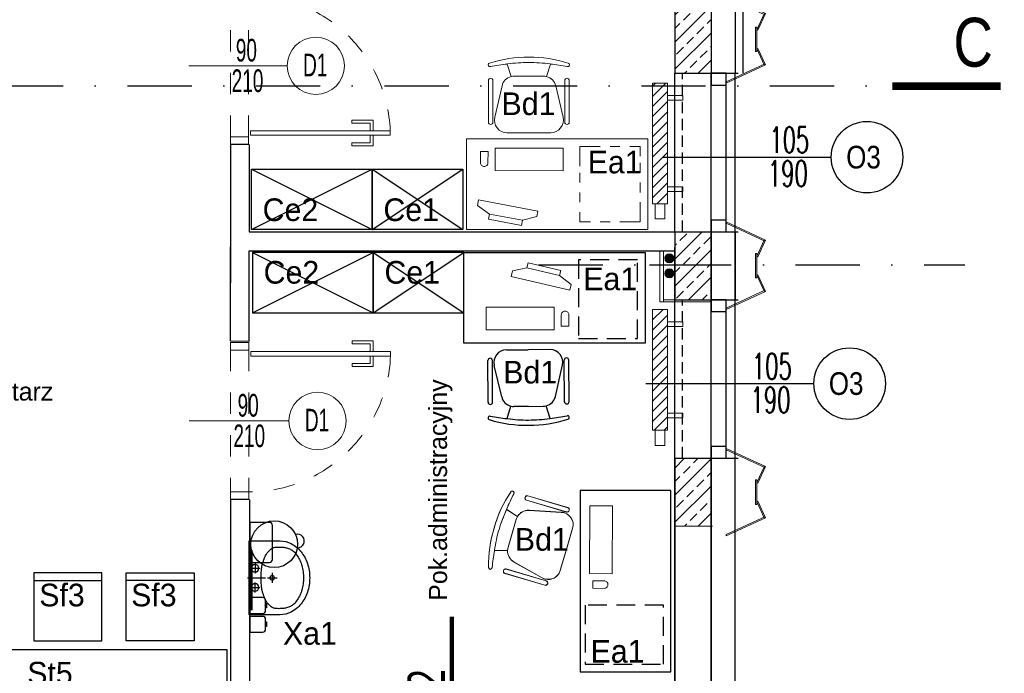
# Model space of a CAD drawing. Header units: millimetres. Extents: x 14495 to 271441, y -21035 to 2232.
# Tile 36 of 227: x 87601 to 88253, y -9793 to -9360. Entities that reach past the tile are written whole.
import ezdxf
from ezdxf.enums import TextEntityAlignment as Align

# ---------------------------------------------------------------- set-up
doc = ezdxf.new("R2010")
doc.units = ezdxf.units.MM
for name, pattern in [('0921-X-AR-20-00-FA$0$DASHED2', [0.375, 0.25, -0.125]), ('DASHDOT', [1, 0.5, -0.25, 0, -0.25]), ('DASHED', [28.222222, 14.111111, -14.111111]), ('HIDDENX2', [0.75, 0.5, -0.25])]:
    doc.linetypes.add(name, pattern=pattern)
for name, color, linetype in [('-- TECH  SYMBOLE', 1, 'Continuous'), ('-- TECH SYMBOLE NOWE', 1, 'Continuous'), ('-- TECH WYPOSAŻENIE', 2, 'Continuous'), ('-TECH Wyp-meble', 1, 'Continuous'), ('_1_cienkie', 251, 'Continuous'), ('_A_widok', 1, 'Continuous'), ('_urządzenia_sanit', 1, 'Continuous'), ('a-bloki-drzwi', 52, 'Continuous'), ('a-cienka', 8, 'Continuous'), ('A-POW-NR', 1, 'Continuous'), ('A_bloki-drzwi', 1, 'Continuous'), ('A_BLOKI_KÓŁKO', 1, 'Continuous'), ('A_BLOKI_OPIS', 1, 'Continuous'), ('A_grzejniki', 34, 'Continuous'), ('a_HATCH', 9, 'Continuous'), ('A_L przerywana', 251, 'HIDDENX2'), ('A_okładzina HPL', 37, 'Continuous'), ('A_OSIE', 252, 'DASHDOT'), ('A_PROJEKTOWANE', 3, 'Continuous'), ('A_SC_DZIAlOWE', 4, 'Continuous'), ('TECH Sprzęt', 1, 'Continuous'), ('TECH Wyp.drobne', 1, 'Continuous')]:
    doc.layers.add(name, color=color, linetype=linetype)
for name, color, linetype, lineweight in [('0-c.o.-grzejniki', 34, 'Continuous', 9), ('A_obudowy G-K', 31, 'Continuous', 0), ('A_Stolarka_drzwi', 1, 'Continuous', 9), ('M_drzwi', 1, 'Continuous', 5), ('SAN_Przewody powrotne CO na rzucie', 180, 'Continuous', 40), ('SAN_Przewody zasilające CO na rzucie', 20, 'Continuous', 40), ('TECH Wyp-meble', 1, 'Continuous', 15), ('TECH Wyp-meble nowe', 1, 'Continuous', 30)]:
    doc.layers.add(name, color=color, linetype=linetype, lineweight=lineweight)
doc.layers.add('A-POW', color=2, linetype='Continuous', plot=False)
doc.styles.add('arial-tab', font='arial.ttf')
doc.styles.add('ARIAL1_2', font='arial.ttf', dxfattribs={"width": 1.2})
doc.styles.add('arialce', font='ARIALN.TTF')
doc.styles.add('cent', font='swissel.ttf')
doc.styles.add('cg', font='GOTHIC.TTF')
doc.styles.add('ROMANS', font='romans', dxfattribs={"width": 0.6})
doc.styles.add('switz721ltexbt', font='swissel.ttf')
pattern_1 = [(45, (-1483.319, -3145.973), (-8.9802561, 8.9802561), []), (45, (-1474.339, -3145.973), (-8.9802561, 8.9802561), [6.35, -3.175])]

# ---------------------------------------------------------------- blocks, each defined once
blk = doc.blocks.new('DRZWI Z OSCIEZNICA NIEOKALAJACA 90')
at = {"linetype": 'DASHED'}
for p, q in [((-12, 5), (-12, 99)), ((0, 5), (0, 99))]:
    blk.add_line(p, q, dxfattribs=at)
at = {"ltscale": 0.05}
blk.add_line((-39.5, 52), (25.59, 52), dxfattribs=at)
for points in [[(-12, 99), (-12, 104), (0, 104), (0, 99)], [(93.91, 9.01), (1.43, 9.01), (1.43, 6.01), (93.91, 6.01)], [(-12, 0), (-12, 5), (0, 5), (0, 0)]]:
    blk.add_lwpolyline(points, close=True)
for points in [[(82.48, 9.01), (82.48, 16.01), (68.48, 16.01), (68.48, 14.01), (80.48, 14.01), (80.48, 9.01)], [(82.48, 6.01), (82.48, -0.99), (68.48, -0.99), (68.48, 1.01), (80.48, 1.01), (80.48, 6.01)]]:
    blk.add_lwpolyline(points)
at = {"linetype": 'DASHED'}
blk.add_arc((0, 5), 94, 2.44751, 90, dxfattribs=at)
blk = doc.blocks.new('SSCVCFDSS')
blk.add_line((0, 50.02), (0, 0))
blk.add_circle((0, -19), 19)
at = {"style": 'ROMANS', "text_generation_flag": 4, "width": 0.6}
blk.add_attdef('FD1-8', text='', height=13, rotation=270, dxfattribs=at).set_placement((6.15, 55.19), align=Align.RIGHT)
for tag, p in [('200', (8.16, 25.47)), ('90', (-8.71, 25.47))]:
    blk.add_attdef(tag, text='', height=13, rotation=270, dxfattribs=at).set_placement(p, align=Align.MIDDLE)
blk.add_attdef('AL6C', text='', height=13, dxfattribs=at).set_placement((-0.56, -18.64), align=Align.MIDDLE)
blk = doc.blocks.new('fghsdx')
at = {"lineweight": 0}
for p, q in [((-37.08, -19.4), (-25.08, 6.6)), ((-14.08, 1.53), (-25.08, 6.6)), ((-2.07, 1.53), (8.92, 6.6)), ((20.92, -19.4), (8.92, 6.6)), ((-36.19, -19.4), (-24.35, 6.26)), ((-14.42, 0.8), (-25.41, 5.87)), ((-16.15, 0.8), (0, 0.8)), ((-16.15, 0.8), (-16.15, 0)), ((-16.15, 0), (0, 0)), ((-14.42, 0.8), (-14.08, 1.53)), ((-1.73, 0.8), (-2.07, 1.53)), ((-1.73, 0.8), (9.26, 5.87)), ((0, 0.8), (0, 0)), ((20.04, -19.4), (8.2, 6.26)), ((-37.08, -19.4), (-36.19, -19.4)), ((20.92, -19.4), (20.04, -19.4))]:
    blk.add_line(p, q, dxfattribs=at)
blk = doc.blocks.new('HJTS')
at = {"color": 8}
blk.add_line((0, 0), (0, 111.34), dxfattribs=at)
at = {"layer": 'A_BLOKI_KÓŁKO', "ltscale": 0.04}
blk.add_circle((0, 135.04), 23.7, dxfattribs=at)
at = {"layer": 'A_BLOKI_OPIS', "style": 'ROMANS'}
for tag, height, width, p in [('O', 20.59, 0.5, (-0.05, 135.67)), ('100', 17.16, 0.6, (-11.49, 86.54)), ('200', 17.16, 0.6, (10.76, 86.54))]:
    blk.add_attdef(tag, text='', height=height, rotation=90, dxfattribs=dict(at, width=width)).set_placement(p, align=Align.MIDDLE)
blk = doc.blocks.new('POW')
at = {"const_width": 5}
blk.add_lwpolyline([(125.3, 0), (0, 0)], dxfattribs=at)
at = {"style": 'switz721ltexbt'}
blk.add_attdef('001', (-1.8, 12.3), '', height=41.2, dxfattribs=at)
blk = doc.blocks.new('mjkk')
at = {"layer": '0-c.o.-grzejniki'}
h = blk.add_hatch(dxfattribs=at)
h.set_pattern_fill('ANSI31', color=256, scale=1.5, angle=-90.01613, style=0)
h.set_pattern_definition([(-135.016127, (-172292.014, 132455.0023), (-3.36664804, 3.36854379), [])])
h.paths.add_polyline_path([(-9.98, -80), (-0.01, -80), (0, 0), (-9.98, 0)])
blk.add_lwpolyline([(-9.98, -80), (-9.98, 0), (0, 0), (-0.01, -80)], close=True, dxfattribs=at)
at = {"layer": '0-c.o.-grzejniki', "ltscale": 2}
for points in [[(10.03, -11.37), (10.03, -8.26), (0.02, -8.26), (0.02, -11.37)], [(10.03, -68.63), (10.03, -71.74), (0.02, -71.74), (0.02, -68.63)], [(-1.75, -80), (-1.75, -90), (-8.23, -90), (-8.23, -80)]]:
    blk.add_lwpolyline(points, close=True, dxfattribs=at)
blk = doc.blocks.new('BIUR_LEK_75-120_monit')
at = {"color": 252, "lineweight": 18}
for p, q in [((72.81, 12.19), (112.13, 19.54)), ((112.82, 15.88), (104.9, 10.13)), ((112.13, 19.54), (112.82, 15.88)), ((73.5, 8.53), (72.81, 12.19)), ((82.95, 6.03), (73.5, 8.53)), ((104.9, 10.13), (82.95, 6.03)), ((82.95, 6.03), (104.9, 10.13)), ((105.53, 6.76), (83.59, 2.65)), ((104.9, 10.13), (105.53, 6.76)), ((83.59, 2.65), (82.95, 6.03))]:
    blk.add_line(p, q, dxfattribs=at)
at = {"color": 2, "linetype": 'Continuous'}
blk.add_lwpolyline([(0, 0), (120, 0), (120, 60), (0, 60)], close=True, dxfattribs=at)
at = {"color": 1, "linetype": 'Continuous', "lineweight": 13, "ltscale": 5}
for points in [[(12, 55), (5, 55), (5, 48.5)], [(25, 55), (18.5, 55)], [(45, 42), (45, 55), (31.5, 55)], [(45, 44), (45, 50.5)], [(5, 44), (5, 37.5)], [(45, 31), (45, 37.5)], [(5, 31), (5, 24.5)], [(45, 18), (45, 24.5)], [(5, 18), (5, 5), (18.5, 5)], [(38, 5), (45, 5), (45, 11.5)], [(25, 5), (31.5, 5)]]:
    blk.add_lwpolyline(points, dxfattribs=at)
at = {"color": 252, "lineweight": 18}
blk.add_lwpolyline([(56.1, 53.72), (101.1, 53.93), (101.17, 38.93), (56.17, 38.72)], close=True, dxfattribs=at)
blk.add_lwpolyline([(110.83, 51.65), (105.83, 51.63), (105.86, 44.13, 0.414214), (108.37, 41.64), (108.37, 41.64, 0.414214), (110.86, 44.16)], format="xyb", close=True, dxfattribs=at)
blk = doc.blocks.new('FOTEL do BIURKA')
at = {"color": 2}
for p, q in [((-14.27, 8.03), (-11.71, -0.26)), ((14.27, 8.03), (11.71, -0.26)), ((0, 0), (-9.66, 0)), ((0, 0), (9.66, 0)), ((-17.78, -6.45), (-22.62, -27.28)), ((17.78, -6.45), (22.62, -27.28)), ((-14.51, -37.5), (0, -37.5)), ((14.51, -37.5), (0, -37.5))]:
    blk.add_line(p, q, dxfattribs=at)
at = {"color": 2, "ltscale": 0.7}
for p, q in [((-26.79, -2.94), (-26.79, -30.47)), ((-23.79, -2.94), (-23.79, -30.47)), ((23.79, -2.94), (23.79, -30.47)), ((26.79, -2.94), (26.79, -30.47))]:
    blk.add_line(p, q, dxfattribs=at)
at = {"color": 2}
for centre, radius, start, end in [((-25.71, 7.51), 1.21, 108.30821, 283.36846), ((-1.1, -70.52), 83.02, 89.23757, 107.51139), ((3.38, -145.12), 154.17, 96.57577, 100.77002), ((0, -91.36), 100.41, 90, 98.0662), ((1.1, -70.52), 83.02, 72.48861, 90.76243), ((0, -91.36), 100.41, 81.9338, 90), ((-3.38, -145.12), 154.17, 79.22998, 83.42423), ((25.71, 7.51), 1.21, 256.63154, 71.69179), ((-9.66, -8.33), 8.33, 90, 103.30317), ((9.66, -8.33), 8.33, 76.69683, 90), ((-9.66, -8.33), 8.33, 104.2415, 166.90676), ((9.66, -8.33), 8.33, 13.09324, 75.7585), ((-14.51, -29.17), 8.33, 166.90676, 270), ((14.51, -29.17), 8.33, 270, 13.09324)]:
    blk.add_arc(centre, radius, start, end, dxfattribs=at)
at = {"color": 2, "ltscale": 0.7}
for centre, start, end in [((-25.29, -2.94), 360, 180), ((-25.29, -2.94), 360, 180), ((25.29, -2.94), 0, 180), ((25.29, -2.94), 0, 180), ((-25.29, -30.47), 180, 360), ((25.29, -30.47), 180, 0)]:
    blk.add_arc(centre, 1.5, start, end, dxfattribs=at)
blk = doc.blocks.new('komputer')
at = {"color": 252, "lineweight": 18}
for p, q in [((-39005.35, 1320.85), (-39009.08, 1311.81)), ((-39001.63, 1321.04), (-39005.35, 1320.85)), ((-38999.55, 1281.1), (-39001.63, 1321.04)), ((-39009.08, 1311.81), (-39012.51, 1311.63)), ((-39012.51, 1311.63), (-39011.35, 1289.33)), ((-39009.08, 1311.81), (-39007.92, 1289.51)), ((-39007.92, 1289.51), (-39009.08, 1311.81)), ((-39011.35, 1289.33), (-39007.92, 1289.51)), ((-39007.92, 1289.51), (-39003.27, 1280.9)), ((-39003.27, 1280.9), (-38999.55, 1281.1))]:
    blk.add_line(p, q, dxfattribs=at)
blk.add_lwpolyline([(-38971.81, 1286.74), (-38963.87, 1331.04), (-38978.63, 1333.69), (-38986.57, 1289.39)], close=True, dxfattribs=at)
blk.add_lwpolyline([(-38975.81, 1277.59), (-38974.93, 1282.51), (-38982.31, 1283.83, 0.414214), (-38985.21, 1281.81), (-38985.21, 1281.81, 0.414214), (-38983.19, 1278.91)], format="xyb", close=True, dxfattribs=at)
blk = doc.blocks.new('umywalka')
at = {"layer": '_urządzenia_sanit', "color": 2, "linetype": 'Continuous'}
for p, q in [((331482.45, 871398.51), (331462.04, 871398.51)), ((331462.04, 871398.51), (331462.04, 871349.58)), ((331462.7, 871380.42), (331469.16, 871380.42)), ((331465.93, 871383.65), (331465.93, 871377.19)), ((331460.8, 871374.04), (331472.71, 871374.04)), ((331474.04, 871374.04), (331480.5, 871374.04)), ((331477.27, 871370.82), (331477.27, 871377.27)), ((331462.7, 871367.67), (331469.16, 871367.67)), ((331465.93, 871364.44), (331465.93, 871370.9)), ((331462.04, 871349.58), (331482.45, 871349.58))]:
    blk.add_line(p, q, dxfattribs=at)
for centre, radius in [((331465.93, 871380.42), 2.5), ((331477.27, 871374.04), 1.5), ((331465.93, 871367.67), 2.5)]:
    blk.add_circle(centre, radius, dxfattribs=at)
for centre, radius, start, end in [((331483.15, 871384.46), 10.92, 123.1945, 130.0998), ((331479.37, 871390.23), 4.02, 111.79855, 123.1945), ((331479.17, 871390.73), 3.48, 101.20081, 111.79855), ((331482.2, 871375.47), 19.04, 96.67534, 101.20081), ((331481.63, 871380.31), 14.16, 90.00441, 96.67534), ((331481.63, 871356.57), 37.9, 85.92795, 90.00441), ((331482.45, 871382.64), 15.87, 62.69109, 90), ((331483.49, 871382.66), 11.75, 74.20799, 85.92795), ((331482.48, 871379.1), 15.45, 63.9928, 74.20799), ((331480.31, 871378.49), 20.54, 38.73721, 62.69109), ((331501.13, 871375.75), 31.17, 156.60224, 159.75114), ((331481.83, 871384.1), 10.15, 148.38399, 156.60224), ((331485.96, 871381.56), 14.99, 141.62429, 148.38399), ((331483.43, 871383.56), 11.77, 135.44667, 141.62429), ((331486.24, 871380.79), 15.71, 130.0998, 135.44667), ((331485.42, 871385.12), 8.75, 46.19236, 63.9928), ((331478.68, 871378.1), 18.48, 33.96875, 46.19236), ((331476.09, 871376.35), 21.61, 24.78058, 33.96875), ((331476.95, 871375.8), 24.84, 18.38111, 38.73721), ((331844.52, 871337.47), 376.71, 173.26211, 173.7185), ((331473.33, 871381.32), 2.94, 168.09641, 173.26211), ((331480.91, 871379.72), 10.69, 163.96662, 168.09641), ((331540.18, 871362.69), 72.36, 162.37933, 163.96662), ((331513.86, 871371.05), 44.74, 159.75114, 162.37933), ((331475.72, 871376.18), 22.01, 15.67749, 24.78058), ((331468.42, 871374.13), 29.6, 7.7962, 15.67749), ((331471.67, 871374.04), 30.41, 0, 18.38111), ((331531.1, 871374.44), 61.22, 177.74026, 180.36982), ((331531.1, 871373.65), 61.22, 179.63018, 182.25974), ((331496.08, 871375.82), 26.18, 173.7185, 177.74026), ((331467.78, 871374.04), 30.24, 0, 7.7962), ((331467.78, 871374.04), 30.24, 352.2038, 0), ((331471.67, 871374.04), 30.41, 341.61889, 0), ((331496.08, 871372.27), 26.18, 182.25974, 186.2815), ((331844.52, 871410.62), 376.71, 186.2815, 186.73789), ((331468.42, 871373.96), 29.6, 344.32251, 352.2038), ((331473.33, 871366.77), 2.94, 186.73789, 191.90359), ((331480.91, 871368.37), 10.69, 191.90359, 196.03338), ((331540.18, 871385.4), 72.36, 196.03338, 197.62067), ((331513.86, 871377.04), 44.74, 197.62067, 200.24886), ((331501.13, 871372.34), 31.17, 200.24886, 203.39776), ((331476.09, 871371.74), 21.61, 326.03125, 335.21942), ((331475.72, 871371.91), 22.01, 335.21942, 344.32251), ((331476.95, 871372.29), 24.84, 321.26279, 341.61889), ((331481.83, 871363.99), 10.15, 203.39776, 211.61601), ((331485.96, 871366.53), 14.99, 211.61601, 218.37571), ((331483.43, 871364.53), 11.77, 218.37571, 224.55333), ((331486.24, 871367.3), 15.71, 224.55333, 229.9002), ((331483.15, 871363.63), 10.92, 229.9002, 236.8055), ((331479.37, 871357.86), 4.02, 236.8055, 248.20145), ((331482.48, 871368.99), 15.45, 285.79201, 296.0072), ((331485.42, 871362.97), 8.75, 296.0072, 313.80764), ((331480.31, 871369.6), 20.54, 297.30891, 321.26279), ((331478.68, 871369.99), 18.48, 313.80764, 326.03125), ((331479.17, 871357.36), 3.48, 248.20145, 258.79919), ((331482.2, 871372.62), 19.04, 258.79919, 263.32466), ((331481.63, 871367.78), 14.16, 263.32466, 269.99559), ((331481.63, 871391.52), 37.9, 269.99559, 274.07205), ((331482.45, 871365.45), 15.87, 270, 297.30891), ((331483.49, 871365.43), 11.75, 274.07205, 285.79201)]:
    blk.add_arc(centre, radius, start, end, dxfattribs=at)
blk = doc.blocks.new('Sf3')
at = {"layer": 'TECH Wyp-meble nowe', "color": 2, "linetype": 'Continuous', "lineweight": -3}
for points in [[(5865.54, -5266.56), (5865.54, -5311.56), (5910.54, -5311.56), (5910.54, -5266.56), (5865.54, -5266.56)], [(5865.54, -5266.56), (5865.54, -5271.56), (5910.54, -5271.56), (5910.54, -5266.56), (5865.54, -5266.56)]]:
    blk.add_lwpolyline(points, dxfattribs=at)
blk = doc.blocks.new('St5')
at = {"layer": 'TECH Wyp-meble nowe', "color": 2, "linetype": 'Continuous', "lineweight": -3}
blk.add_lwpolyline([(5862.19, -5171.66), (5712.19, -5171.66), (5712.19, -5246.66), (5862.19, -5246.66), (5862.19, -5171.66)], dxfattribs=at)
blk = doc.blocks.new('OSS2')
at = {"linetype": 'Continuous', "const_width": 5}
blk.add_lwpolyline([(-71.57, 0), (0, 0)], dxfattribs=at)
at = {"style": 'cent'}
blk.add_attdef('01', (-80.01, 12.93), '', height=32.4, dxfattribs=at)

msp = doc.modelspace()

# ---------------------------------------------------------------- hatches: boundary and pattern name
at = {"layer": 'a_HATCH', "linetype": 'Continuous', "lineweight": 13}
h = msp.add_hatch(dxfattribs=at)
h.set_pattern_fill('ANSI33', color=256, scale=2, style=0)
h.set_pattern_definition(pattern_1)
h.paths.add_polyline_path([(88040.26, -9395.47), (88046.76, -9395.47), (88046.76, -9350.47), (88035.26, -9350.47), (88035.26, -9395.47), (88037.44, -9395.47)])
h.paths.add_polyline_path([(88059.08, -9395.47), (88059.26, -9395.47), (88059.26, -9395.36), (88059.26, -9350.47), (88046.76, -9350.47), (88046.76, -9395.47)])
h = msp.add_hatch(dxfattribs=at)
h.set_pattern_fill('ANSI33', color=256, scale=2, style=0)
h.set_pattern_definition(pattern_1)
h.paths.add_polyline_path([(88046.76, -9500.54), (88040.26, -9500.54), (88035.53, -9500.54), (88035.26, -9500.54), (88035.26, -9510.55), (88035.26, -9511.09), (88035.26, -9522.05), (88035.26, -9522.33), (88046.76, -9522.33)])
h.paths.add_polyline_path([(88046.76, -9522.33), (88035.26, -9522.33), (88035.26, -9545.47), (88040.26, -9545.47), (88046.76, -9545.47)])
h.paths.add_polyline_path([(88046.76, -9545.47), (88058.99, -9545.47), (88059.26, -9545.47), (88059.26, -9545.27), (88059.26, -9522.33), (88046.76, -9522.33)])
h.paths.add_polyline_path([(88046.76, -9522.33), (88059.26, -9522.33), (88059.26, -9500.81), (88059.26, -9500.54), (88058.99, -9500.54), (88046.76, -9500.54)])
h = msp.add_hatch(dxfattribs=at)
h.set_pattern_fill('ANSI33', color=256, scale=2, style=0)
h.set_pattern_definition([(45, (-1483.319, -3446.045), (-8.9802561, 8.9802561), []), (45, (-1474.339, -3446.045), (-8.9802561, 8.9802561), [6.35, -3.175])])
h.paths.add_polyline_path([(88040.26, -9695.54), (88046.76, -9695.54), (88046.76, -9650.54), (88035.26, -9650.54), (88035.26, -9695.54), (88037.44, -9695.54)])
h.paths.add_polyline_path([(88059.08, -9695.54), (88059.26, -9695.54), (88059.26, -9695.43), (88059.26, -9650.54), (88046.76, -9650.54), (88046.76, -9695.54)])
at = {"layer": 'SAN_Przewody powrotne CO na rzucie', "lineweight": 13}
msp.add_hatch(color=256, dxfattribs=at).paths.add_polyline_path([(88031.52, -9515.22, 1), (88031.52, -9521.22, 1)])
at = {"layer": 'SAN_Przewody zasilające CO na rzucie', "lineweight": 13}
msp.add_hatch(color=256, dxfattribs=at).paths.add_polyline_path([(88031.52, -9525.22, 1), (88031.52, -9531.22, 1)])

# ---------------------------------------------------------------- linework, layer by layer
at = {"layer": '-- TECH WYPOSAŻENIE'}
for p, q in [((87754.8, -9458.9), (87834.8, -9498.9)), ((87754.8, -9498.9), (87834.8, -9458.9)), ((87834.8, -9498.9), (87894.8, -9458.9)), ((87834.8, -9458.9), (87894.8, -9498.9)), ((87755.46, -9554.26), (87835.46, -9514.26)), ((87755.46, -9514.26), (87835.46, -9554.26)), ((87835.46, -9514.26), (87895.46, -9554.26)), ((87835.46, -9554.26), (87895.46, -9514.26))]:
    msp.add_line(p, q, dxfattribs=at)
at = {"layer": '-- TECH WYPOSAŻENIE', "color": 2}
for points in [[(87834.8, -9498.9), (87754.8, -9498.9), (87754.8, -9458.9), (87834.8, -9458.9)], [(87894.8, -9498.9), (87834.8, -9498.9), (87834.8, -9458.9), (87894.8, -9458.9)], [(87835.46, -9514.26), (87755.46, -9514.26), (87755.46, -9554.26), (87835.46, -9554.26)], [(87895.46, -9514.26), (87835.46, -9514.26), (87835.46, -9554.26), (87895.46, -9554.26)], [(87895.46, -9574.26), (87895.46, -9514.26), (88015.46, -9514.26), (88015.46, -9574.26)]]:
    msp.add_lwpolyline(points, close=True, dxfattribs=at)
at = {"color": 2, "linetype": 'Continuous'}
msp.add_lwpolyline([(88032.56, -9791.96), (88032.56, -9671.96), (87972.56, -9671.96), (87972.56, -9791.96)], close=True, dxfattribs=at)
at = {"color": 252, "lineweight": 18}
msp.add_lwpolyline([(87978.83, -9681.93), (87978.62, -9726.92), (87993.62, -9726.99), (87993.83, -9681.99)], close=True, dxfattribs=at)
msp.add_lwpolyline([(87980.9, -9736.66), (87980.93, -9731.66), (87988.42, -9731.69, -0.414214), (87990.91, -9734.2), (87990.91, -9734.2, -0.414214), (87988.4, -9736.69)], format="xyb", close=True, dxfattribs=at)
at = {"layer": '_1_cienkie'}
for p in [(88054.26, -9650.47), (88054.26, -9650.47), (88059.26, -9650.54), (88059.26, -9650.54)]:
    msp.add_line(p, (88074.26, -9650.47), dxfattribs=at)
at = {"layer": '_A_widok'}
for p, q in [((88035.26, -9500.54), (88035.26, -9395.47)), ((88035.26, -9500.54), (88035.26, -9395.47)), ((88035.26, -9500.54), (88035.26, -9395.47)), ((88035.26, -9500.54), (88035.26, -9395.47)), ((88075.26, -9500.4), (88075.26, -9395.4)), ((88075.26, -9500.47), (88075.26, -9395.47)), ((88035.26, -9650.54), (88035.26, -9545.47)), ((88035.26, -9650.54), (88035.26, -9545.47)), ((88035.26, -9650.54), (88035.26, -9545.47)), ((88035.26, -9650.54), (88035.26, -9545.47)), ((88075.26, -9650.4), (88075.26, -9545.4)), ((88035.26, -9800.54), (88035.26, -9695.47)), ((88035.26, -9800.54), (88035.26, -9695.47))]:
    msp.add_line(p, q, dxfattribs=at)
at = {"layer": 'a-cienka'}
for p, q in [((88075.26, -8824.9), (88075.26, -9395.4)), ((88080.26, -8824.9), (88080.26, -9395.4)), ((88059.26, -9395.47), (88077.26, -9395.47)), ((88059.26, -9395.47), (88077.26, -9395.47)), ((88059.26, -9500.54), (88077.26, -9500.54)), ((88059.26, -9500.54), (88077.26, -9500.54)), ((88075.26, -9545.4), (88075.26, -9500.4)), ((88075.26, -9500.54), (88075.26, -9545.47)), ((88075.26, -9500.54), (88075.26, -9545.47)), ((88059.26, -9545.47), (88077.26, -9545.47)), ((88059.26, -9545.47), (88077.26, -9545.47)), ((88075.26, -9650.47), (88075.26, -9545.47)), ((88059.26, -9650.54), (88077.26, -9650.54)), ((88059.26, -9650.54), (88077.26, -9650.54)), ((88075.26, -9695.4), (88075.26, -9650.4)), ((88075.26, -9695.47), (88075.26, -9650.47)), ((88075.26, -9800.47), (88075.26, -9695.47))]:
    msp.add_line(p, q, dxfattribs=at)
at = {"layer": 'A_bloki-drzwi'}
for p, q in [((88059.26, -9500.54), (88059.26, -9395.54)), ((88059.26, -9500.54), (88059.26, -9395.54)), ((88069.26, -9500.54), (88069.26, -9395.54)), ((88069.26, -9500.54), (88069.26, -9395.54)), ((88059.26, -9650.54), (88059.26, -9545.54)), ((88059.26, -9650.54), (88059.26, -9545.54)), ((88069.26, -9650.54), (88069.26, -9545.54)), ((88069.26, -9650.54), (88069.26, -9545.54))]:
    msp.add_line(p, q, dxfattribs=at)
for points in [[(88069.26, -9403.34), (88069.26, -9395.47), (88059.26, -9395.47), (88059.26, -9403.34)], [(88069.26, -9403.34), (88069.26, -9395.47), (88059.26, -9395.47), (88059.26, -9403.34)], [(88069.26, -9500.54), (88069.26, -9492.67), (88059.26, -9492.67), (88059.26, -9500.54)], [(88069.26, -9500.54), (88069.26, -9492.67), (88059.26, -9492.67), (88059.26, -9500.54)], [(88069.26, -9553.34), (88069.26, -9545.47), (88059.26, -9545.47), (88059.26, -9553.34)], [(88069.26, -9553.34), (88069.26, -9545.47), (88059.26, -9545.47), (88059.26, -9553.34)], [(88069.26, -9650.54), (88069.26, -9642.67), (88059.26, -9642.67), (88059.26, -9650.54)], [(88069.26, -9650.54), (88069.26, -9642.67), (88059.26, -9642.67), (88059.26, -9650.54)]]:
    msp.add_lwpolyline(points, close=True, dxfattribs=at)
at = {"layer": 'a_HATCH', "linetype": 'Continuous', "lineweight": 13}
msp.add_line((88035.26, -9695.54), (88060.26, -9695.54), dxfattribs=at)
at = {"layer": 'A_L przerywana', "ltscale": 15}
for p, q in [((88040.26, -9500.54), (88040.26, -9395.47)), ((88040.26, -9650.54), (88040.26, -9545.47))]:
    msp.add_line(p, q, dxfattribs=at)
at = {"layer": 'A_obudowy G-K', "lineweight": 5}
for p, q in [((88025.26, -9546.77), (88059.26, -9546.77)), ((88035.26, -9545.54), (88027.76, -9545.54))]:
    msp.add_line(p, q, dxfattribs=at)
for points in [[(88025.26, -9546.77), (88025.26, -9513.04)], [(88027.76, -9546.77), (88027.76, -9513.04)]]:
    msp.add_lwpolyline(points, dxfattribs=at)
at = {"layer": 'A_okładzina HPL', "lineweight": 30}
msp.add_line((88080.26, -8819.83), (88080.26, -9395.4), dxfattribs=at)
at = {"layer": 'A_OSIE', "ltscale": 85}
for p, q in [((86311.12, -9403.86), (88237.2, -9403.86)), ((87945.01, -9522.33), (88227.21, -9522.33))]:
    msp.add_line(p, q, dxfattribs=at)
at = {"layer": 'A_PROJEKTOWANE'}
for p, q in [((88059.26, -8840.83), (88059.26, -9395.47)), ((88035.26, -8864.97), (88035.26, -9395.47)), ((88035.26, -9395.47), (88060.26, -9395.47)), ((88035.26, -9395.47), (88060.26, -9395.47)), ((88035.26, -9395.47), (88059.26, -9395.47)), ((88035.26, -9395.47), (88059.26, -9395.47)), ((88035.26, -9395.47), (88060.26, -9395.47)), ((88035.26, -9395.47), (88060.26, -9395.47)), ((88035.26, -9395.47), (88059.26, -9395.47)), ((88035.26, -9395.47), (88059.26, -9395.47)), ((88035.26, -9500.54), (88060.26, -9500.54)), ((88035.26, -9500.54), (88035.26, -9510.82)), ((88035.26, -9500.54), (88059.26, -9500.54)), ((88035.26, -9500.54), (88035.26, -9510.82)), ((88035.26, -9500.54), (88060.26, -9500.54)), ((88035.26, -9500.54), (88035.26, -9510.82)), ((88035.26, -9500.54), (88059.26, -9500.54)), ((88035.26, -9500.54), (88035.26, -9510.82)), ((88035.26, -9500.54), (88035.26, -9545.47)), ((88059.26, -9545.47), (88059.26, -9500.54)), ((88059.26, -9545.47), (88059.26, -9500.54)), ((88059.26, -9545.47), (88059.26, -9500.54)), ((88059.26, -9545.47), (88059.26, -9500.54)), ((88059.26, -9500.54), (88059.26, -9545.47)), ((88035.26, -9545.47), (88035.26, -9510.82)), ((88035.26, -9545.47), (88035.26, -9510.82)), ((88035.26, -9545.47), (88035.26, -9522.32)), ((88035.26, -9545.47), (88035.26, -9522.32)), ((88035.26, -9545.47), (88060.26, -9545.47)), ((88035.26, -9545.47), (88060.26, -9545.47)), ((88035.26, -9545.47), (88059.26, -9545.47)), ((88035.26, -9545.47), (88059.26, -9545.47)), ((88035.26, -9545.47), (88060.26, -9545.47)), ((88035.26, -9545.47), (88060.26, -9545.47)), ((88035.26, -9545.47), (88059.26, -9545.47)), ((88035.26, -9545.47), (88059.26, -9545.47)), ((88035.26, -9650.54), (88060.26, -9650.54)), ((88035.26, -9695.47), (88035.26, -9650.54)), ((88035.26, -9650.54), (88060.26, -9650.54)), ((88035.26, -9695.47), (88035.26, -9650.54)), ((88035.26, -9650.54), (88060.26, -9650.54)), ((88035.26, -9695.47), (88035.26, -9650.54)), ((88035.26, -9650.54), (88060.26, -9650.54)), ((88035.26, -9695.47), (88035.26, -9650.54)), ((88035.26, -9650.54), (88035.26, -9845.47)), ((88059.26, -9695.47), (88059.26, -9650.47)), ((88059.26, -9800.54), (88059.26, -9650.47)), ((88059.26, -9695.47), (88059.26, -9650.47)), ((88059.26, -9800.54), (88059.26, -9650.47)), ((88059.26, -9650.54), (88059.26, -9845.47)), ((88035.26, -9800.54), (88035.26, -9695.47)), ((88035.26, -9800.54), (88035.26, -9695.47))]:
    msp.add_line(p, q, dxfattribs=at)
msp.add_lwpolyline([(88035.26, -9500.47), (88035.26, -9545.47)], dxfattribs=at)
msp.add_lwpolyline([(88035.26, -9500.47), (88035.26, -9545.47)], dxfattribs=at)
at = {"layer": 'A_SC_DZIAlOWE'}
for p, q in [((87752.83, -9442.54), (87740.83, -9442.55)), ((87740.83, -9442.55), (87740.83, -9534.33)), ((87753.33, -9442.55), (87753.33, -9500.54)), ((87753.33, -9500.54), (88035.26, -9500.54)), ((87740.83, -9573.04), (87740.83, -9510.33)), ((87753.33, -9513.04), (88035.26, -9513.04)), ((87753.33, -9573.04), (87753.33, -9513.04)), ((87753.33, -9522.33), (87753.33, -9513.04)), ((88018.45, -9522.33), (88035.26, -9522.33)), ((88018.45, -9522.33), (88035.26, -9522.33)), ((87753.33, -9573.05), (87740.83, -9573.04)), ((87752.99, -9677.79), (87740.85, -9677.79)), ((87740.99, -9677.79), (87740.85, -10032.33)), ((87753.49, -9677.8), (87753.39, -9950.54))]:
    msp.add_line(p, q, dxfattribs=at)
at = {"layer": 'SAN_Przewody powrotne CO na rzucie', "lineweight": 13}
msp.add_circle((88031.52, -9518.05), 3, dxfattribs=at)
at = {"layer": 'SAN_Przewody zasilające CO na rzucie', "lineweight": 13}
msp.add_circle((88031.52, -9528.05), 3, dxfattribs=at)
at = {"layer": 'TECH Sprzęt', "color": 8, "linetype": '0921-X-AR-20-00-FA$0$DASHED2', "lineweight": -3, "ltscale": 50}
for points in [[(87971.4, -9519.08), (87971.4, -9571.08), (88010.4, -9571.08), (88010.4, -9519.08)], [(88027.74, -9747.9), (87975.74, -9747.9), (87975.74, -9786.9), (88027.74, -9786.9)]]:
    msp.add_lwpolyline(points, close=True, dxfattribs=at)
at = {"layer": 'TECH Wyp.drobne', "color": 1}
for points in [[(87768.64, -9717.46), (87768.64, -9694.96, 0.414214), (87766.64, -9692.96), (87753.64, -9692.96), (87753.64, -9719.46), (87766.64, -9719.46, 0.414214)], [(87764.14, -9751.25), (87764.14, -9744.75, 0.414214), (87762.14, -9742.75), (87753.64, -9742.75), (87753.64, -9753.25), (87762.14, -9753.25, 0.414214)], [(87764.14, -9763.72), (87764.14, -9757.22, 0.414214), (87762.14, -9755.22), (87753.64, -9755.22), (87753.64, -9765.72), (87762.14, -9765.72, 0.414214)]]:
    msp.add_lwpolyline(points, format="xyb", close=True, dxfattribs=at)
at = {"layer": 'TECH Wyp.drobne', "color": 1, "const_width": 2}
msp.add_lwpolyline([(87754.65, -9751.28), (87754.64, -9711.28)], dxfattribs=at)
at = {"layer": 'TECH Wyp.drobne', "color": 1}
for points in [[(87764.14, -9749.55), (87764.14, -9746.45), (87764.69, -9746.45), (87764.7, -9749.55)], [(87764.14, -9762.02), (87764.14, -9758.92), (87764.69, -9758.92), (87764.7, -9762.02)]]:
    msp.add_lwpolyline(points, close=True, dxfattribs=at)
msp.add_circle((87769.89, -9707.46), 15.5, dxfattribs=at)
msp.add_arc((87785.24, -9705.32), 4.56, 269.49353, 106.39996, dxfattribs=at)

# ---------------------------------------------------------------- block references
at = {"layer": '-- TECH WYPOSAŻENIE', "rotation": 180.31320928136}
msp.add_blockref('FOTEL do BIURKA', (87938.34, -9616.12), dxfattribs=at)
at = {"layer": '-TECH Wyp-meble', "xscale": -1, "rotation": 79.83914245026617}
msp.add_blockref('komputer', (82346.73, -48153), dxfattribs=at)
at = {"layer": '_urządzenia_sanit', "xscale": -1, "rotation": 180}
msp.add_blockref('umywalka', (-243708.71, 861644.33), dxfattribs=at)
at = {"layer": 'a-bloki-drzwi'}
ref = msp.add_blockref('HJTS', (88027.43, -9451.06), dxfattribs=dict(at, rotation=269.9999999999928))
ref.add_attrib('O', 'O3', dxfattribs={"layer": 'A_BLOKI_OPIS', "extrusion": (0, 0, -1), "height": 15, "style": 'arialce', "text_generation_flag": 2}).set_placement((-88160.16, -9451.01), align=Align.MIDDLE)
ref.add_attrib('100', '105', dxfattribs={"layer": 'A_BLOKI_OPIS', "extrusion": (0, 0, -1), "height": 17.16, "style": 'ROMANS', "text_generation_flag": 2, "width": 0.6}).set_placement((-88111.04, -9439.57), align=Align.MIDDLE)
ref.add_attrib('200', '190', dxfattribs={"layer": 'A_BLOKI_OPIS', "extrusion": (0, 0, -1), "height": 17.16, "style": 'ROMANS', "text_generation_flag": 2, "width": 0.6}).set_placement((-88110.06, -9461.83), align=Align.MIDDLE)
ref = msp.add_blockref('HJTS', (88015.93, -9601.06), dxfattribs=dict(at, rotation=269.9999999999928))
ref.add_attrib('O', 'O3', dxfattribs={"layer": 'A_BLOKI_OPIS', "extrusion": (0, 0, -1), "height": 15, "style": 'arialce', "text_generation_flag": 2}).set_placement((-88148.66, -9601.01), align=Align.MIDDLE)
ref.add_attrib('100', '105', dxfattribs={"layer": 'A_BLOKI_OPIS', "extrusion": (0, 0, -1), "height": 17.16, "style": 'ROMANS', "text_generation_flag": 2, "width": 0.6}).set_placement((-88099.54, -9589.57), align=Align.MIDDLE)
ref.add_attrib('200', '190', dxfattribs={"layer": 'A_BLOKI_OPIS', "extrusion": (0, 0, -1), "height": 17.16, "style": 'ROMANS', "text_generation_flag": 2, "width": 0.6}).set_placement((-88098.56, -9611.83), align=Align.MIDDLE)
at = {"layer": 'A-POW-NR'}
ref = msp.add_blockref('POW', (87887.53, -9830.59), dxfattribs=dict(at, xscale=0.6, yscale=0.6, zscale=0.6, rotation=90))
ref.add_attrib('88,88', '12.3', dxfattribs={"layer": 'A-POW', "height": 8, "rotation": 90, "style": 'ARIAL1_2', "width": 1.2}).set_placement((87906.38, -9802.37), align=Align.RIGHT)
ref.add_attrib('POKOJ', 'Pok.administracyjny', (87884.32, -9744.92), dxfattribs={"layer": 'A-POW', "height": 12, "rotation": 90, "style": 'arialce', "width": 1.2})
ref.add_attrib('001', '412', (87883.02, -9830.59), dxfattribs={"layer": '0', "height": 24.71, "rotation": 90, "style": 'switz721ltexbt', "width": 0.7})
ref = msp.add_blockref('POW', (87437.06, -9615.49), dxfattribs=dict(at, xscale=0.6, yscale=0.6, zscale=0.6))
ref.add_attrib('88,88', '25.6', dxfattribs={"layer": 'A-POW', "height": 8, "style": 'ARIAL1_2', "width": 1.2}).set_placement((87465.28, -9634.34), align=Align.RIGHT)
ref.add_attrib('POKOJ', 'Hall / korytarz', (87522.74, -9612.28), dxfattribs={"layer": 'A-POW', "height": 12, "style": 'arialce', "width": 1.2})
ref.add_attrib('001', '409', (87437.06, -9610.97), dxfattribs={"layer": '0', "height": 24.71, "style": 'switz721ltexbt', "width": 0.7})
at = {"layer": 'A_grzejniki', "linetype": 'Continuous', "lineweight": 13}
for p in [(88030.43, -9401.95), (88030.43, -9551.95)]:
    msp.add_blockref('mjkk', p, dxfattribs=at)
at = {"layer": 'A_okładzina HPL', "lineweight": 0, "xscale": -1, "rotation": 269.9999999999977}
for p in [(88088.66, -9364.89), (88088.66, -9364.89), (88088.66, -9514.89), (88088.66, -9514.89), (88088.66, -9664.89), (88088.66, -9664.89)]:
    msp.add_blockref('fghsdx', p, dxfattribs=at)
at = {"layer": 'A_OSIE'}
ref = msp.add_blockref('OSS2', (88179.35, -9404.02), dxfattribs=dict(at, xscale=-1))
ref.add_attrib('01', 'C', dxfattribs={"layer": '0', "height": 32.4, "style": 'cent', "width": 0.8}).set_placement((88245.86, -9391.09), align=Align.RIGHT)
at = {"layer": 'A_Stolarka_drzwi'}
msp.add_blockref('DRZWI Z OSCIEZNICA NIEOKALAJACA 90', (87752.83, -9442.53), dxfattribs=at)
at = {"layer": 'A_Stolarka_drzwi', "xscale": -1, "rotation": 180.0194314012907}
msp.add_blockref('DRZWI Z OSCIEZNICA NIEOKALAJACA 90', (87752.98, -9573.79), dxfattribs=at)
at = {"layer": 'M_drzwi'}
ref = msp.add_blockref('SSCVCFDSS', (87778.42, -9390.53), dxfattribs=dict(at, xscale=-1, rotation=89.99999999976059))
ref.add_attrib('90', '90', dxfattribs={"layer": '0', "height": 15, "style": 'cent', "width": 0.6}).set_placement((87751.44, -9380.15), align=Align.MIDDLE)
ref.add_attrib('200', '210', dxfattribs={"layer": '0', "height": 15, "style": 'cent', "width": 0.6}).set_placement((87752.19, -9400.37), align=Align.MIDDLE)
ref.add_attrib('AL6C', 'D1', dxfattribs={"layer": '0', "height": 15, "style": 'arial-tab', "width": 0.6}).set_placement((87797.06, -9389.97), align=Align.MIDDLE)
ref = msp.add_blockref('SSCVCFDSS', (87779.57, -9625.79), dxfattribs=dict(at, xscale=-1, rotation=89.99999999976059))
ref.add_attrib('90', '90', dxfattribs={"layer": '0', "height": 15, "style": 'cent', "width": 0.6}).set_placement((87752.6, -9615.41), align=Align.MIDDLE)
ref.add_attrib('200', '210', dxfattribs={"layer": '0', "height": 15, "style": 'cent', "width": 0.6}).set_placement((87753.35, -9635.63), align=Align.MIDDLE)
ref.add_attrib('AL6C', 'D1', dxfattribs={"layer": '0', "height": 15, "style": 'arial-tab', "width": 0.6}).set_placement((87798.22, -9625.24), align=Align.MIDDLE)
at = {"layer": 'TECH Wyp-meble', "color": 1, "lineweight": -3, "rotation": 1.162785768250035e-06}
msp.add_blockref('FOTEL do BIURKA', (87938.52, -9397.36), dxfattribs=at)
at = {"layer": 'TECH Wyp-meble', "color": 1, "lineweight": -3, "xscale": -1}
for name, p, rotation in [('BIUR_LEK_75-120_monit', (88017.32, -9498.9), 1.162785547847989e-06), ('FOTEL do BIURKA', (87927.46, -9700.2), 73.59603196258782), ('FOTEL do BIURKA', (87927.46, -9700.35), 73.59603196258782)]:
    msp.add_blockref(name, p, dxfattribs=dict(at, rotation=rotation))
at = {"layer": 'TECH Wyp-meble nowe', "linetype": 'Continuous'}
for name, p in [('Sf3', (81745.15, -4459.87)), ('St5', (81876.54, -4605.67))]:
    msp.add_blockref(name, p, dxfattribs=at)
at = {"layer": 'TECH Wyp-meble nowe', "linetype": 'Continuous', "xscale": -1}
msp.add_blockref('Sf3', (93582.3, -4459.87), dxfattribs=at)

# ---------------------------------------------------------------- texts
at = {"layer": '-- TECH  SYMBOLE', "color": 1, "style": 'cg'}
for s, p in [('Bd1', (87920.41, -9423.12)), ('Ea1', (87977.49, -9461.76)), ('Ce2', (87762.2, -9493.34)), ('Ce1', (87842.2, -9493.34)), ('Ce2', (87762.87, -9534.81)), ('Ce1', (87842.87, -9534.81)), ('Ea1', (87974.56, -9539.15, 1200)), ('Bd1', (87921.54, -9600.97)), ('Bd1', (87929.26, -9711.72)), ('Ea1', (87979.41, -9785.79)), ('Ea1', (87979.41, -9785.93)), ('Ea1', (87979.41, -9785.93))]:
    msp.add_text(s, height=15, dxfattribs=at).set_placement(p)
msp.add_text('Xa1', height=15, rotation=0.00337, dxfattribs=at).set_placement((87775.65, -9774.03))
at = {"layer": '-- TECH SYMBOLE NOWE', "color": 1, "style": 'cg'}
for s, p in [('Sf3', (87614.25, -9748.61)), ('Sf3', (87675.1, -9748.61)), ('St5', (87606.31, -9800.37))]:
    msp.add_text(s, height=15, dxfattribs=at).set_placement(p)

doc.saveas('drawing.dxf')
